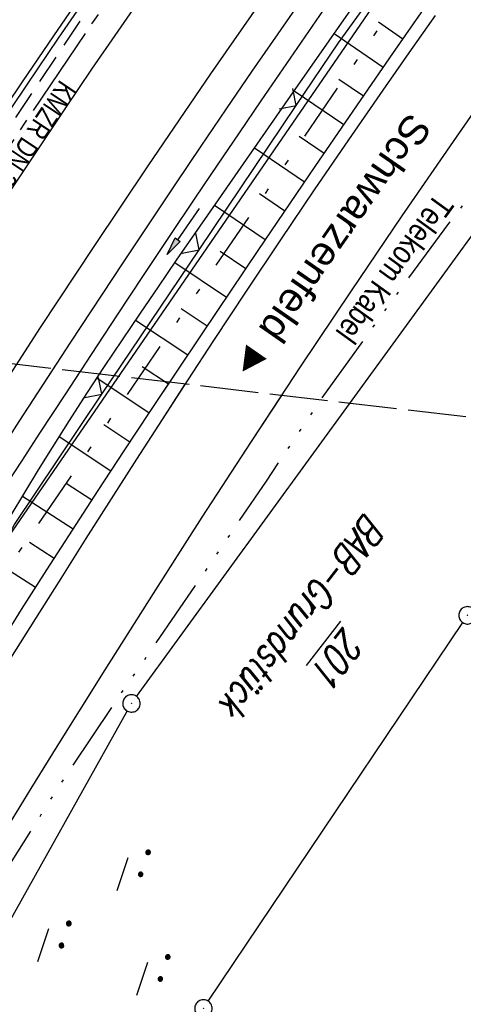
# Model space of a CAD drawing. Extents: x 510526 to 513920, y 467229 to 478797.
# Tile 178 of 256: x 511036 to 511074, y 472658 to 472743. Entities that reach past the tile are written whole.
import ezdxf
from ezdxf.enums import TextEntityAlignment as Align

# ---------------------------------------------------------------- set-up
doc = ezdxf.new("R2010")
doc.units = 0
doc.header["$LTSCALE"] = 10
doc.header["$MEASUREMENT"] = 0
for name, pattern in [('ACAD_ISO14W100', [25.5, 12, -3, 0.5, -3, 0.5, -3, 0.5, -3]), ('ACHSE', [5.5, 4, -0.5, 0.5, -0.5]), ('AUSGEZOGEN', [0]), ('LT00', [0]), ('LT09', [0.54, 0.2, -0.1, 0.02, -0.1, 0.02, -0.1]), ('LT14', [0.6, 0.5, -0.1]), ('STRICHLINIE2', [0.375, 0.25, -0.125])]:
    doc.linetypes.add(name, pattern=pattern)
doc.layers.get('0').update_dxf_attribs({"linetype": 'LT00'})
for name, color, linetype in [('-AX-020', 250, 'ACHSE'), ('-Haltung', 182, 'STRICHLINIE2'), ('-Haltungsbeschriftung', 182, 'LT00'), ('DFK_AB_FLNR', 7, 'Continuous'), ('DFK_AB_L', 21, 'LT00'), ('DFK_AB_P', 7, 'LT00'), ('DFK_NUTZUNG', 250, 'LT00'), ('GEMARKUNGSGRENZE', 3, 'LT09'), ('ORTSRICHTUNG', 7, 'Continuous'), ('PFEIL', 140, 'AUSGEZOGEN'), ('TELEKOM', 210, 'ACAD_ISO14W100'), ('TELEKOM_TEXT', 210, 'Continuous'), ('V93_AFBR_BAB', 250, 'LT00'), ('V93_BOESCH', 250, 'LT00'), ('V93_BOSCHUNG', 250, 'LT00'), ('V93_GRABEN', 250, 'LT00'), ('V93_LD_MARK', 250, 'LT00'), ('V93_RINNE', 182, 'LT00'), ('V93_ZAUN', 40, 'LT00'), ('V94_AFBR_BAB', 250, 'LT00'), ('V94_BOESCH', 250, 'LT00'), ('V94_BOSCHUNG', 250, 'LT00'), ('V94_GRABEN', 250, 'LT00'), ('V94_ZAUN', 40, 'LT00')]:
    doc.layers.add(name, color=color, linetype=linetype)
doc.layers.add('-BLATT_94-RAND', color=7, linetype='LT14', plot=False)
doc.styles.add('Beschrift', font='ARIAL.TTF')
doc.styles.add('Haltungsbeschriftung', font='ARIAL.TTF', dxfattribs={"width": 0.75})
doc.styles.get("Standard").update_dxf_attribs({"font": 'romans.shx'})
doc.styles.add('Versorgungsltg', font='ARIAL.TTF', dxfattribs={"width": 0.8, "height": 2})

# ---------------------------------------------------------------- blocks, each defined once
blk = doc.blocks.new('SYMB0003')
at = {"color": 0, "linetype": 'ByBlock'}
for p, q in [((-0.015712, 0), (0.010166, 0.012015)), ((0, -0.021257), (-0.015712, 0)), ((0.010166, 0.012015), (0, -0.021257))]:
    blk.add_line(p, q, dxfattribs=at)
for points in [[(-0.031395, 0.499013), (-0.093691, 0.491144), (-0.154509, 0.475528), (-0.21289, 0.452414), (-0.267913, 0.422164), (-0.318712, 0.385257), (-0.364484, 0.342274), (-0.404509, 0.293893), (-0.438154, 0.240877), (-0.464888, 0.184062), (-0.484292, 0.124345), (-0.496058, 0.062667), (-0.5, 0)], [(-0.5, 0), (-0.496058, -0.062667), (-0.484292, -0.124345), (-0.464888, -0.184062), (-0.438154, -0.240877), (-0.404509, -0.293893), (-0.364485, -0.342274), (-0.318712, -0.385257), (-0.267914, -0.422164), (-0.21289, -0.452414), (-0.154509, -0.475529), (-0.093691, -0.491144), (-0.031395, -0.499014), (0.031395, -0.499014)], [(0.5, 0), (0.496057, 0.062667), (0.484292, 0.124345), (0.464888, 0.184062), (0.438153, 0.240877), (0.404509, 0.293893), (0.364484, 0.342274), (0.318712, 0.385257), (0.267913, 0.422164), (0.21289, 0.452414), (0.154509, 0.475528), (0.093691, 0.491144), (0.031395, 0.499013), (-0.031395, 0.499013)], [(0.031395, -0.499014), (0.093691, -0.491144), (0.154509, -0.475529), (0.21289, -0.452414), (0.267914, -0.422164), (0.318712, -0.385257), (0.364485, -0.342274), (0.404509, -0.293893), (0.438154, -0.240877), (0.464889, -0.184062), (0.484292, -0.124345), (0.496058, -0.062667), (0.5, 0)]]:
    blk.add_lwpolyline(points, dxfattribs=at)
blk = doc.blocks.new('SYMB0024')
at = {"color": 0, "linetype": 'ByBlock'}
for p, q in [((-0.5, 0.5), (0, 0)), ((0, 0), (0.5, 0.5))]:
    blk.add_line(p, q, dxfattribs=at)
blk = doc.blocks.new('Pfreil3')
at = {"layer": 'PFEIL'}
blk.add_hatch(color=256, dxfattribs=at).paths.add_polyline_path([(-1.549, 0.273), (-1.549, -0.273), (0, 0)])
for p, q in [((-1.549, 0), (-4.831, 0)), ((-1.549, -0.273), (-1.549, 0.273)), ((-1.549, 0.273), (0, 0)), ((0, 0), (-1.549, -0.273))]:
    blk.add_line(p, q, dxfattribs=at)
blk = doc.blocks.new('SYMB7270')
at = {"color": 0, "linetype": 'ByBlock'}
for p, q in [((-0.215, 0.537919), (-0.215, 0.512081)), ((-0.21, 0.507895), (-0.21, 0.542105)), ((-0.205, 0.544164), (-0.205, 0.505836)), ((-0.2, 0.505204), (-0.2, 0.544796)), ((-0.195, 0.544164), (-0.195, 0.505836)), ((-0.19, 0.507895), (-0.19, 0.542105)), ((-0.185, 0.537919), (-0.185, 0.512081)), ((-0.18, 0.524874), (-0.18, 0.525146)), ((-0.015, 0.537919), (-0.015, 0.512081)), ((-0.01, 0.507895), (-0.01, 0.542105)), ((-0.005, 0.544164), (-0.005, 0.505836)), ((0, 0.505204), (0, 0.544796)), ((0.005, 0.544164), (0.005, 0.505836)), ((0.01, 0.507895), (0.01, 0.542105)), ((0.015, 0.537919), (0.015, 0.512081)), ((0.02, 0.524874), (0.02, 0.525146)), ((-0.1, 0.375), (0.2, 0.375)), ((-1.015, 0.087919), (-1.015, 0.062081)), ((-1.01, 0.057894), (-1.01, 0.092105)), ((-1.005, 0.094164), (-1.005, 0.055836)), ((-1, 0.055203), (-1, 0.094796)), ((-0.995, 0.094164), (-0.995, 0.055836)), ((-0.99, 0.057894), (-0.99, 0.092105)), ((-0.985, 0.087919), (-0.985, 0.062081)), ((-0.815, 0.087919), (-0.815, 0.062081)), ((-0.81, 0.057894), (-0.81, 0.092105)), ((-0.805, 0.094164), (-0.805, 0.055836)), ((-0.8, 0.055203), (-0.8, 0.094796)), ((-0.795, 0.094164), (-0.795, 0.055836)), ((-0.79, 0.057894), (-0.79, 0.092105)), ((-0.785, 0.087919), (-0.785, 0.062081)), ((0.585, 0.087919), (0.585, 0.062081)), ((0.59, 0.057895), (0.59, 0.092105)), ((0.595, 0.094164), (0.595, 0.055836)), ((0.6, 0.055204), (0.6, 0.094796)), ((0.605, 0.094164), (0.605, 0.055836)), ((0.61, 0.057895), (0.61, 0.092105)), ((0.615, 0.087919), (0.615, 0.062081)), ((0.785, 0.087919), (0.785, 0.062081)), ((0.79, 0.057895), (0.79, 0.092105)), ((0.795, 0.094164), (0.795, 0.055836)), ((0.8, 0.055204), (0.8, 0.094796)), ((0.805, 0.094164), (0.805, 0.055836)), ((0.81, 0.057895), (0.81, 0.092105)), ((0.815, 0.087919), (0.815, 0.062081)), ((-0.98, 0.074874), (-0.98, 0.075145)), ((-0.78, 0.074874), (-0.78, 0.075145)), ((0.62, 0.074874), (0.62, 0.075146)), ((0.82, 0.074874), (0.82, 0.075146)), ((-0.9, -0.075), (-0.6, -0.075)), ((0.7, -0.075), (1, -0.075)), ((-0.215, -0.362081), (-0.215, -0.387919)), ((-0.21, -0.392105), (-0.21, -0.357895)), ((-0.205, -0.355836), (-0.205, -0.394164)), ((-0.2, -0.394796), (-0.2, -0.355204)), ((-0.195, -0.355836), (-0.195, -0.394164)), ((-0.19, -0.392105), (-0.19, -0.357895)), ((-0.185, -0.362081), (-0.185, -0.387919)), ((-0.18, -0.375126), (-0.18, -0.374855)), ((-0.015, -0.362081), (-0.015, -0.387919)), ((-0.01, -0.392105), (-0.01, -0.357895)), ((-0.005, -0.355836), (-0.005, -0.394164)), ((0, -0.394796), (0, -0.355204)), ((0.005, -0.355836), (0.005, -0.394164)), ((0.01, -0.392105), (0.01, -0.357895)), ((0.015, -0.362081), (0.015, -0.387919)), ((0.02, -0.375126), (0.02, -0.374855)), ((-0.1, -0.525), (0.2, -0.525))]:
    blk.add_line(p, q, dxfattribs=at)
for points in [[(-0.18, 0.525), (-0.181981, 0.533678), (-0.18753, 0.540637), (-0.19555, 0.544499), (-0.20445, 0.544499), (-0.21247, 0.540637), (-0.218019, 0.533678), (-0.22, 0.525), (-0.218019, 0.516322), (-0.21247, 0.509363), (-0.20445, 0.505501), (-0.19555, 0.505501), (-0.18753, 0.509363), (-0.181981, 0.516322), (-0.18, 0.525)], [(-0.01247, 0.540637), (-0.018019, 0.533678), (-0.02, 0.525), (-0.018019, 0.516322), (-0.01247, 0.509363), (-0.00445, 0.505501)], [(0.00445, 0.544499), (-0.00445, 0.544499), (-0.01247, 0.540637)], [(-0.00445, 0.505501), (0.00445, 0.505501), (0.01247, 0.509363), (0.018019, 0.516322), (0.02, 0.525)], [(0.02, 0.525), (0.018019, 0.533678), (0.01247, 0.540637), (0.00445, 0.544499)], [(-0.98, 0.075), (-0.981981, 0.083678), (-0.98753, 0.090637), (-0.99555, 0.094498), (-1.00445, 0.094498), (-1.01247, 0.090637), (-1.018019, 0.083678), (-1.02, 0.075), (-1.018019, 0.066322), (-1.01247, 0.059363), (-1.00445, 0.055501), (-0.99555, 0.055501), (-0.98753, 0.059363), (-0.981981, 0.066322), (-0.98, 0.075)], [(-0.78, 0.075), (-0.781981, 0.083678), (-0.78753, 0.090637), (-0.79555, 0.094498), (-0.80445, 0.094498), (-0.81247, 0.090637), (-0.818019, 0.083678), (-0.82, 0.075), (-0.818019, 0.066322), (-0.81247, 0.059363), (-0.80445, 0.055501), (-0.79555, 0.055501), (-0.78753, 0.059363), (-0.781981, 0.066322), (-0.78, 0.075)], [(0.62, 0.075), (0.618019, 0.083678), (0.61247, 0.090637), (0.60445, 0.094499), (0.59555, 0.094499), (0.58753, 0.090637), (0.581981, 0.083678), (0.58, 0.075), (0.581981, 0.066322), (0.58753, 0.059363), (0.59555, 0.055501), (0.60445, 0.055501), (0.61247, 0.059363), (0.618019, 0.066322), (0.62, 0.075)], [(0.82, 0.075), (0.818019, 0.083678), (0.81247, 0.090637), (0.80445, 0.094499), (0.79555, 0.094499), (0.78753, 0.090637), (0.781981, 0.083678), (0.78, 0.075), (0.781981, 0.066322), (0.78753, 0.059363), (0.79555, 0.055501), (0.80445, 0.055501), (0.81247, 0.059363), (0.818019, 0.066322), (0.82, 0.075)], [(-0.18, -0.375), (-0.181981, -0.366322), (-0.18753, -0.359363), (-0.19555, -0.355501), (-0.20445, -0.355501), (-0.21247, -0.359363), (-0.218019, -0.366322), (-0.22, -0.375), (-0.218019, -0.383678), (-0.21247, -0.390637), (-0.20445, -0.394499), (-0.19555, -0.394499), (-0.18753, -0.390637), (-0.181981, -0.383678), (-0.18, -0.375)], [(-0.01247, -0.359363), (-0.018019, -0.366322), (-0.02, -0.375), (-0.018019, -0.383678), (-0.01247, -0.390637), (-0.00445, -0.394499)], [(0.00445, -0.355501), (-0.00445, -0.355501), (-0.01247, -0.359363)], [(-0.00445, -0.394499), (0.00445, -0.394499), (0.01247, -0.390637), (0.018019, -0.383678), (0.02, -0.375)], [(0.02, -0.375), (0.018019, -0.366322), (0.01247, -0.359363), (0.00445, -0.355501)]]:
    blk.add_lwpolyline(points, dxfattribs=at)

msp = doc.modelspace()

# ---------------------------------------------------------------- linework, layer by layer
at = {"layer": '-AX-020', "ltscale": 0.2, "flags": 128}
msp.add_lwpolyline([(513881.716, 478796.972), (513877.87, 478787.354), (513870.367, 478768.801), (513862.788, 478750.278), (513855.137, 478731.786), (513847.411, 478713.324), (513839.611, 478694.893), (513831.738, 478676.494), (513823.791, 478658.127), (513815.771, 478639.791), (513807.678, 478621.487), (513799.512, 478603.216), (513791.272, 478584.978), (513782.96, 478566.773), (513774.576, 478548.601), (513766.118, 478530.463), (513757.588, 478512.359), (513748.986, 478494.289), (513740.312, 478476.254), (513731.565, 478458.253), (513722.747, 478440.287), (513713.857, 478422.357), (513704.896, 478404.463), (513695.863, 478386.605), (513686.758, 478368.782), (513677.583, 478350.997), (513668.336, 478333.248), (513659.019, 478315.536), (513649.63, 478297.862), (513640.172, 478280.225), (513630.643, 478262.626), (513621.043, 478245.066), (513611.374, 478227.544), (513601.634, 478210.061), (513591.825, 478192.617), (513586.745, 478183.647), (513576.83, 478166.262), (513566.848, 478148.917), (513556.8, 478131.609), (513546.688, 478114.338), (513536.514, 478097.104), (513526.28, 478079.906), (513515.988, 478062.743), (513505.638, 478045.613), (513495.234, 478028.517), (513484.778, 478011.453), (513474.27, 477994.421), (513463.712, 477977.419), (513453.108, 477960.447), (513442.457, 477943.503), (513431.762, 477926.587), (513421.026, 477909.698), (513410.248, 477892.835), (513399.432, 477875.997), (513388.579, 477859.182), (513377.691, 477842.39), (513366.769, 477825.62), (513355.815, 477808.871), (513344.831, 477792.142), (513333.819, 477775.431), (513322.78, 477758.738), (513311.715, 477742.062), (513300.628, 477725.401), (513289.519, 477708.754), (513278.389, 477692.121), (513267.242, 477675.5), (513256.078, 477658.891), (513244.899, 477642.291), (513233.706, 477625.7), (513222.502, 477609.117), (513211.288, 477592.542), (513200.066, 477575.971), (513188.837, 477559.405), (513177.603, 477542.843), (513166.366, 477526.282), (513154.797, 477509.239), (513142.496, 477491.114), (513130.197, 477472.988), (513117.902, 477454.859), (513105.613, 477436.726), (513093.333, 477418.587), (513081.064, 477400.44), (513068.808, 477382.285), (513056.567, 477364.119), (513044.344, 477345.942), (513032.141, 477327.752), (513019.958, 477309.547), (513007.8, 477291.325), (512995.668, 477273.087), (512983.565, 477254.83), (512971.492, 477236.552), (512959.452, 477218.253), (512947.447, 477199.931), (512935.479, 477181.584), (512923.551, 477163.212), (512911.665, 477144.812), (512899.822, 477126.385), (512888.026, 477107.927), (512876.279, 477089.439), (512864.582, 477070.918), (512852.939, 477052.364), (512841.352, 477033.775), (512829.822, 477015.15), (512818.352, 476996.488), (512806.945, 476977.787), (512795.603, 476959.048), (512789.644, 476949.141), (512778.405, 476930.339), (512767.236, 476911.496), (512756.135, 476892.613), (512745.103, 476873.688), (512734.14, 476854.724), (512723.246, 476835.72), (512712.422, 476816.676), (512701.668, 476797.593), (512690.983, 476778.471), (512680.369, 476759.309), (512669.824, 476740.11), (512659.35, 476720.871), (512648.946, 476701.595), (512638.612, 476682.281), (512628.349, 476662.929), (512618.157, 476643.54), (512608.036, 476624.113), (512597.985, 476604.65), (512588.006, 476585.15), (512578.098, 476565.614), (512568.261, 476546.042), (512558.497, 476526.434), (512548.803, 476506.791), (512539.182, 476487.112), (512529.632, 476467.399), (512520.155, 476447.65), (512510.749, 476427.867), (512501.416, 476408.05), (512492.156, 476388.199), (512482.968, 476368.314), (512473.852, 476348.396), (512464.81, 476328.445), (512455.84, 476308.46), (512446.944, 476288.443), (512438.12, 476268.394), (512429.37, 476248.313), (512420.694, 476228.2), (512412.09, 476208.055), (512403.561, 476187.879), (512395.105, 476167.672), (512386.723, 476147.434), (512378.415, 476127.166), (512370.181, 476106.867), (512362.021, 476086.539), (512353.936, 476066.181), (512345.925, 476045.794), (512337.988, 476025.377), (512330.127, 476004.932), (512322.339, 475984.458), (512314.627, 475963.955), (512306.989, 475943.425), (512299.427, 475922.867), (512291.94, 475902.281), (512284.528, 475881.669), (512277.191, 475861.029), (512269.93, 475840.362), (512262.744, 475819.67), (512255.634, 475798.951), (512248.599, 475778.206), (512241.641, 475757.436), (512234.758, 475736.641), (512227.951, 475715.82), (512221.221, 475694.975), (512214.566, 475674.105), (512207.988, 475653.211), (512201.487, 475632.294), (512200.128, 475627.887), (512194.281, 475608.791), (512188.5, 475589.674), (512182.785, 475570.538), (512177.137, 475551.381), (512171.56, 475532.204), (512166.053, 475513.007), (512160.618, 475493.788), (512155.257, 475474.55), (512149.971, 475455.29), (512148.09, 475448.361), (512142.908, 475429.074), (512137.804, 475409.765), (512132.778, 475390.436), (512127.829, 475371.088), (512122.957, 475351.719), (512118.163, 475332.332), (512113.447, 475312.925), (512108.808, 475293.499), (512104.247, 475274.055), (512099.765, 475254.593), (512095.36, 475235.113), (512091.033, 475215.616), (512086.785, 475196.101), (512082.614, 475176.57), (512078.522, 475157.022), (512074.508, 475137.458), (512070.573, 475117.878), (512066.716, 475098.282), (512063.238, 475080.246), (512059.532, 475060.621), (512055.901, 475040.983), (512052.344, 475021.33), (512048.857, 475001.665), (512045.438, 474981.988), (512042.084, 474962.3), (512038.794, 474942.602), (512035.562, 474922.893), (512032.388, 474903.175), (512029.269, 474883.449), (512026.201, 474863.714), (512023.183, 474843.972), (512020.21, 474824.222), (512017.282, 474804.467), (512014.394, 474784.705), (512011.544, 474764.937), (512008.73, 474745.165), (512005.949, 474725.388), (512003.198, 474705.607), (512000.474, 474685.821), (511997.775, 474666.033), (511995.098, 474646.242), (511992.439, 474626.448), (511989.798, 474606.651), (511987.169, 474586.854), (511984.552, 474567.054), (511981.943, 474547.253), (511979.34, 474527.452), (511976.744, 474507.689), (511975.127, 474495.377), (511973.477, 474482.815), (511971.825, 474470.254), (511970.169, 474457.693), (511968.506, 474445.133), (511966.835, 474432.574), (511965.154, 474420.016), (511963.46, 474407.46), (511961.752, 474394.906), (511960.027, 474382.355), (511958.283, 474369.806), (511956.518, 474357.259), (511954.73, 474344.717), (511952.918, 474332.177), (511951.078, 474319.642), (511949.209, 474307.111), (511947.309, 474294.584), (511945.376, 474282.063), (511943.407, 474269.547), (511941.4, 474257.038), (511939.355, 474244.534), (511937.267, 474232.038), (511935.137, 474219.549), (511932.96, 474207.067), (511930.736, 474194.594), (511928.462, 474182.131), (511926.136, 474169.676), (511923.757, 474157.232), (511921.321, 474144.799), (511918.829, 474132.377), (511916.276, 474119.967), (511913.661, 474107.57), (511910.982, 474095.187), (511908.238, 474082.818), (511905.425, 474070.464), (511902.544, 474058.127), (511899.59, 474045.806), (511896.562, 474033.504), (511893.47, 474021.261), (511890.29, 474008.997), (511887.033, 473996.753), (511883.699, 473984.53), (511880.287, 473972.328), (511876.798, 473960.148), (511873.233, 473947.991), (511869.591, 473935.856), (511865.873, 473923.745), (511862.077, 473911.656), (511858.206, 473899.593), (511854.259, 473887.554), (511850.236, 473875.54), (511846.136, 473863.552), (511841.962, 473851.59), (511837.711, 473839.654), (511833.386, 473827.746), (511828.985, 473815.865), (511824.51, 473804.012), (511819.96, 473792.188), (511815.335, 473780.392), (511810.636, 473768.626), (511805.863, 473756.89), (511801.015, 473745.185), (511796.094, 473733.51), (511791.099, 473721.866), (511786.031, 473710.255), (511780.889, 473698.675), (511775.675, 473687.128), (511770.388, 473675.615), (511765.028, 473664.135), (511759.596, 473652.689), (511754.091, 473641.278), (511748.515, 473629.901), (511742.867, 473618.56), (511737.147, 473607.255), (511731.356, 473595.986), (511725.494, 473584.754), (511719.562, 473573.559), (511713.558, 473562.402), (511707.485, 473551.283), (511701.341, 473540.203), (511695.128, 473529.162), (511688.845, 473518.159), (511682.492, 473507.198), (511676.07, 473496.276), (511669.58, 473485.395), (511663.021, 473474.555), (511656.394, 473463.757), (511649.699, 473453.001), (511642.935, 473442.288), (511636.105, 473431.617), (511629.207, 473420.99), (511622.242, 473410.406), (511615.211, 473399.867), (511608.113, 473389.372), (511600.949, 473378.922), (511593.719, 473368.518), (511586.423, 473358.16), (511579.062, 473347.848), (511571.637, 473337.582), (511564.147, 473327.364), (511556.592, 473317.193), (511548.973, 473307.07), (511541.291, 473296.996), (511533.545, 473286.969), (511525.735, 473276.993), (511517.863, 473267.066), (511509.929, 473257.188), (511501.932, 473247.361), (511493.873, 473237.584), (511485.753, 473227.859), (511477.572, 473218.186), (511475.548, 473215.811), (511467.291, 473206.202), (511458.976, 473196.642), (511450.605, 473187.132), (511442.182, 473177.667), (511433.709, 473168.249), (511425.188, 473158.872), (511416.622, 473149.537), (511408.014, 473140.241), (511399.365, 473130.982), (511390.679, 473121.758), (511381.958, 473112.568), (511373.205, 473103.409), (511364.421, 473094.278), (511355.61, 473085.175), (511346.772, 473076.096), (511337.912, 473067.039), (511329.031, 473058.003), (511320.132, 473048.986), (511311.216, 473039.984), (511302.286, 473030.997), (511293.345, 473022.02), (511284.394, 473013.053), (511275.436, 473004.094), (511266.473, 472995.139), (511255.909, 472984.591), (511236.789, 472965.502), (511230.177, 472958.9), (511223.567, 472952.294), (511216.964, 472945.683), (511210.368, 472939.063), (511203.785, 472932.433), (511197.215, 472925.788), (511190.663, 472919.125), (511184.131, 472912.443), (511177.622, 472905.739), (511171.139, 472899.01), (511164.685, 472892.252), (511158.263, 472885.464), (511151.877, 472878.643), (511145.529, 472871.786), (511139.222, 472864.891), (511132.96, 472857.955), (511126.746, 472850.976), (511120.583, 472843.952), (511114.476, 472836.881), (511109.32, 472830.82), (511103.322, 472823.655), (511097.386, 472816.438), (511091.511, 472809.171), (511085.699, 472801.854), (511079.95, 472794.488), (511074.265, 472787.072), (511068.642, 472779.609), (511063.084, 472772.097), (511057.591, 472764.538), (511052.162, 472756.933), (511046.799, 472749.281), (511041.501, 472741.584), (511036.27, 472733.841), (511031.105, 472726.054), (511026.007, 472718.223), (511020.976, 472710.349), (511016.012, 472702.431), (511011.117, 472694.472), (511006.29, 472686.471), (511001.532, 472678.429), (510996.842, 472670.347), (510992.223, 472662.225), (510987.672, 472654.063), (510983.192, 472645.863), (510978.782, 472637.625), (510974.443, 472629.349), (510970.175, 472621.036), (510965.978, 472612.687), (510961.853, 472604.303), (510957.799, 472595.883), (510953.818, 472587.43), (510949.91, 472578.942), (510946.074, 472570.422), (510942.311, 472561.868), (510938.622, 472553.283), (510935.007, 472544.666), (510931.465, 472536.02), (510927.997, 472527.343), (510924.604, 472518.636), (510921.286, 472509.901), (510918.042, 472501.138), (510914.874, 472492.347), (510911.781, 472483.529), (510908.763, 472474.686), (510905.821, 472465.817), (510902.956, 472456.923), (510900.166, 472448.004), (510897.454, 472439.062), (510894.817, 472430.098), (510892.258, 472421.111), (510889.776, 472412.102), (510887.37, 472403.073), (510885.043, 472394.023), (510882.792, 472384.954), (510880.62, 472375.866), (510878.525, 472366.759), (510876.509, 472357.635), (510874.57, 472348.494), (510872.71, 472339.337), (510870.929, 472330.164), (510869.226, 472320.976), (510867.602, 472311.774), (510866.056, 472302.558), (510864.59, 472293.33), (510863.202, 472284.089), (510861.894, 472274.837), (510860.665, 472265.574), (510859.516, 472256.301), (510858.445, 472247.018), (510857.455, 472237.726), (510856.544, 472228.427), (510855.712, 472219.119), (510854.96, 472209.806), (510854.288, 472200.485), (510853.696, 472191.159), (510853.184, 472181.829), (510852.752, 472172.495), (510852.399, 472163.157), (510852.127, 472153.817), (510851.934, 472144.475), (510851.822, 472135.131), (510851.789, 472125.787), (510851.836, 472116.443), (510851.964, 472107.1), (510852.009, 472104.711), (510852.237, 472095.37), (510852.543, 472086.03), (510852.927, 472076.694), (510853.387, 472067.361), (510853.922, 472058.032), (510854.53, 472048.707), (510855.21, 472039.388), (510855.961, 472030.074), (510856.782, 472020.766), (510857.671, 472011.464), (510858.627, 472002.169), (510859.649, 471992.88), (510860.734, 471983.599), (510861.883, 471974.326), (510863.094, 471965.06), (510864.364, 471955.802), (510865.694, 471946.554), (510867.082, 471937.313), (510868.525, 471928.081), (510870.024, 471918.857), (510871.577, 471909.643), (510873.182, 471900.438), (510874.839, 471891.241), (510876.545, 471882.054), (510878.3, 471872.876), (510880.102, 471863.708), (510881.95, 471854.548), (510883.842, 471845.397), (510885.778, 471836.255), (510887.756, 471827.123), (510889.775, 471817.999), (510891.834, 471808.885), (510893.93, 471799.779), (510896.064, 471790.681), (510898.233, 471781.592), (510900.437, 471772.511), (510902.673, 471763.439), (510904.942, 471754.374), (510907.241, 471745.317), (510909.57, 471736.267), (510911.926, 471727.225), (510914.31, 471718.19), (510916.719, 471709.161), (510919.152, 471700.139), (510921.608, 471691.124), (510924.087, 471682.114), (510926.585, 471673.11), (510929.104, 471664.112), (510931.64, 471655.118), (510934.193, 471646.129), (510936.762, 471637.145), (510939.345, 471628.165), (510941.941, 471619.188), (510944.55, 471610.216), (510947.169, 471601.246), (510949.797, 471592.279), (510952.434, 471583.314), (510955.078, 471574.352), (510957.727, 471565.391), (510960.382, 471556.431), (510963.039, 471547.473), (510967.703, 471531.767), (510970.248, 471523.199), (510975.26, 471506.323), (510980.27, 471489.445), (510985.273, 471472.566), (510990.267, 471455.684), (510995.248, 471438.798), (511000.214, 471421.908), (511005.162, 471405.012), (511010.087, 471388.11), (511014.988, 471371.201), (511019.861, 471354.283), (511024.703, 471337.357), (511029.511, 471320.421), (511034.281, 471303.475), (511039.011, 471286.517), (511043.698, 471269.547), (511048.338, 471252.564), (511052.928, 471235.568), (511057.465, 471218.557), (511061.945, 471201.532), (511066.367, 471184.491), (511070.726, 471167.434), (511075.019, 471150.36), (511079.243, 471133.269), (511083.395, 471116.16), (511086.572, 471102.843), (511090.589, 471085.702), (511094.527, 471068.543), (511098.388, 471051.366), (511102.17, 471034.172), (511105.875, 471016.961), (511109.501, 470999.734), (511113.048, 470982.489), (511116.518, 470965.23), (511119.908, 470947.954), (511123.221, 470930.663), (511126.454, 470913.357), (511129.609, 470896.037), (511132.686, 470878.703), (511135.683, 470861.354), (511138.602, 470843.993), (511141.441, 470826.619), (511144.202, 470809.231), (511146.884, 470791.831), (511149.487, 470774.42), (511152.01, 470756.996), (511154.454, 470739.562), (511156.819, 470722.116), (511159.105, 470704.66), (511161.311, 470687.193), (511163.438, 470669.717), (511165.485, 470652.232), (511165.638, 470650.897), (511167.873, 470631.022), (511170.027, 470611.138), (511172.103, 470591.246), (511174.098, 470571.346), (511176.014, 470551.438), (511177.851, 470531.523), (511179.526, 470512.546), (511180.884, 470496.345), (511182.163, 470480.137), (511183.363, 470463.922), (511184.482, 470447.702), (511185.522, 470431.478), (511186.482, 470415.247), (511187.362, 470399.013), (511188.162, 470382.774), (511188.882, 470366.532), (511189.522, 470350.286), (511190.082, 470334.037), (511190.563, 470317.786), (511190.963, 470301.532), (511191.284, 470285.277), (511191.524, 470269.02), (511191.684, 470252.763), (511191.765, 470236.505), (511191.765, 470220.247), (511191.686, 470203.988), (511191.526, 470187.731), (511191.287, 470171.474), (511191.243, 470169.007), (511190.912, 470152.752), (511190.504, 470136.499), (511190.023, 470120.247), (511189.472, 470103.998), (511188.854, 470087.752), (511188.173, 470071.508), (511187.432, 470055.266), (511186.634, 470039.027), (511185.783, 470022.791), (511184.882, 470006.558), (511183.935, 469990.327), (511182.944, 469974.099), (511181.913, 469957.873), (511180.846, 469941.65), (511179.745, 469925.429), (511178.614, 469909.21), (511177.457, 469892.993), (511176.276, 469876.777), (511175.075, 469860.563), (511173.858, 469844.35), (511172.627, 469828.139), (511171.386, 469811.927), (511170.138, 469795.717), (511168.847, 469778.991), (511030.959, 467993.348), (511029.419, 467973.407), (511027.883, 467953.466), (511026.353, 467933.525), (511024.832, 467913.582), (511023.323, 467893.64), (511021.828, 467873.695), (511020.353, 467853.75), (511018.898, 467833.804), (511017.467, 467813.855), (511016.063, 467793.903), (511014.69, 467773.951), (511013.35, 467753.995), (511012.046, 467734.038), (511010.782, 467714.078), (511009.56, 467694.116), (511008.383, 467674.151), (511007.254, 467654.183), (511006.177, 467634.211), (511005.154, 467614.237), (511004.188, 467594.261), (511003.284, 467574.281), (511002.442, 467554.299), (511001.667, 467534.314), (511000.962, 467514.327), (511000.329, 467494.336), (510999.772, 467474.345), (510999.556, 467465.709), (510999.112, 467445.714), (510998.747, 467425.717), (510998.463, 467405.719), (510998.259, 467385.719), (510998.135, 467365.72), (510998.091, 467345.72), (510998.127, 467325.72), (510998.243, 467305.721), (510998.439, 467285.721), (510998.715, 467265.723), (510999.071, 467245.726), (510999.432, 467229.156)], dxfattribs=at)
at = {"layer": '-BLATT_94-RAND'}
msp.add_lwpolyline([(510744.523, 472747.013), (510637.258, 471828.253), (511074.29, 471777.23), (511181.555, 472695.99), (510744.523, 472747.013)], dxfattribs=at)
at = {"layer": '-Haltung'}
msp.add_line((511043.126, 472745.744), (511027.063, 472721.733), dxfattribs=at)
at = {"layer": 'DFK_AB_L'}
for p, q in [((511082.026, 472766.872), (511031.075, 472692.678)), ((511045.921, 472684.427), (511097.929, 472755.964)), ((511052.098, 472658.152), (511074.022, 472690.787)), ((511010.086, 472620.525), (511045.114, 472683.165))]:
    msp.add_line(p, q, dxfattribs=at)
at = {"layer": 'GEMARKUNGSGRENZE', "ltscale": 2.5, "flags": 128}
msp.add_lwpolyline([(511338.816, 472915.913), (511340.719, 472885.882), (511337.388, 472885.57), (511309.655, 472881.528), (511259.852, 472877.768), (511252.986, 472872.448), (511243.285, 472879.226), (511234.252, 472878.215), (511233.258, 472867.438), (511216.033, 472862.714), (511207.797, 472857.961), (511191.39, 472853.613), (511190.752, 472855.636), (511140.812, 472836.029), (511125.011, 472817.797), (511083.654, 472766.593), (511031.927, 472691.269), (510996.407, 472627.328), (510946.881, 472521.115), (510931.137, 472471.162), (510904.274, 472356.963), (510903.968, 472355.512), (510901.213, 472342.303), (510941.585, 472335.037), (510971.004, 472327.668), (510993.448, 472322.391), (511002.822, 472295.217), (510981.46, 472288.086), (510979.077, 472252.27), (510975.289, 472194.983), (510973.333, 472186.399), (510968.719, 472165.904), (510952.995, 472136.274), (510921.262, 472097.626), (510905.045, 472075.837), (510893.26, 472050.556), (510892.004, 472047.859), (510887.625, 472022.351), (510889.456, 471975.295), (510899.305, 471911.874), (510912.906, 471849.007), (510930.533, 471767.721), (510947.502, 471695.56), (510972.146, 471610.023), (510987.56, 471561.132), (510988.88, 471556.962), (510998.361, 471526.879), (511023.643, 471445.762), (511025.921, 471438.309), (511028.867, 471429.142), (511055.244, 471334.955), (511075.564, 471262.687), (511076.644, 471258.867), (511081.081, 471243.062), (511102.936, 471153.981), (511126.453, 471060.173), (511143.975, 470974.853), (511146.57, 470959.094), (511159.172, 470882.632), (511171.606, 470798.752), (511182.45, 470711.367), (511193.007, 470699.758), (511193.732, 470690.194), (511187.835, 470675.545), (511194.982, 470614.953), (511207.145, 470475.088), (511207.634, 470473.853), (511218.628, 470446.187), (511282.702, 470462.387), (511261.684, 470406.378), (511258.844, 470397.918), (511238.143, 470342.746), (511229.339, 470301.994), (511223.45, 470293.888), (511221.465, 470291.064), (511213.87, 470286.717), (511168.704, 470265.706), (511166.268, 470263.992)], dxfattribs=at)
at = {"layer": 'TELEKOM', "ltscale": 0.05, "flags": 128}
msp.add_lwpolyline([(510962.471, 472350.134), (510965.72, 472353.733), (510968.654, 472357.09), (510966.885, 472358.761), (510964.955, 472360.785), (510963.379, 472362.617), (510961.16, 472365.445), (510958.356, 472369.708), (510956.812, 472372.664), (510955.397, 472376.295), (510954.459, 472378.601), (510953.269, 472382.489), (510952.401, 472386.28), (510951.564, 472391.282), (510951.371, 472393.017), (510951.211, 472394.817), (510951.114, 472397.934), (510950.757, 472402.937), (510950.339, 472407.885), (510949.95, 472413.336), (510950.593, 472414.011), (510952.266, 472415.521), (510953.52, 472416.871), (510953.303, 472423.324), (510953.184, 472428.171), (510953.104, 472431.493), (510952.985, 472436.044), (510952.866, 472440.337), (510952.59, 472443.977), (510952.192, 472450.049), (510952.153, 472464.549), (510952.43, 472470.431), (510952.59, 472472.37), (510952.866, 472474.902), (510953.024, 472476.406), (510953.86, 472481.927), (510954.415, 472485.527), (510955.009, 472488.812), (510955.681, 472492.274), (510957.107, 472499.079), (510957.744, 472502.148), (510958.656, 472505.511), (510959.926, 472510.355), (510961.114, 472514.232), (510962.54, 472519.218), (510964.126, 472525.051), (510968.686, 472538.331), (510971.778, 472546.748), (510974.273, 472553.08), (510975.979, 472557.892), (510979.466, 472566.123), (510985.491, 472580.315), (510988.109, 472585.541), (510992.337, 472593.391), (511000.335, 472608.217), (511008.928, 472623.492), (511012.759, 472630.153), (511016.984, 472637.211), (511020.438, 472643.202), (511022.022, 472646.235), (511024.135, 472651.249), (511028.097, 472659.23), (511033.921, 472668.242), (511039.203, 472676.619), (511044.42, 472684.403), (511051.03, 472694.015), (511057.105, 472702.986), (511061.739, 472709.887), (511067.22, 472717.539), (511072.832, 472725.19), (511085.343, 472741.254), (511094.092, 472752.55), (511098.905, 472758.532), (511103.081, 472764.004), (511107.615, 472769.18), (511110.409, 472772.201), (511113.88, 472775.805), (511119.802, 472781.768), (511125.358, 472787.688), (511130.245, 472792.716), (511134.537, 472796.266), (511139.793, 472800.629), (511143.293, 472803.179), (511146.475, 472805.768), (511153.213, 472810.056), (511159.357, 472814.124), (511167.372, 472818.882), (511171.887, 472821.396), (511179.29, 472825.39), (511183.304, 472827.348), (511189.595, 472830.157), (511195.22, 472832.375), (511199.366, 472833.855), (511204.622, 472835.852), (511210.47, 472837.7), (511222.276, 472841.171), (511251.5, 472848.853), (511287.824, 472856.064), (511307.783, 472859.884), (511326.595, 472862.484), (511361.458, 472866.273), (511382.408, 472867.936)], dxfattribs=at)
at = {"layer": 'V93_AFBR_BAB'}
for points in [[(510994.44, 472662.025), (510995.191, 472663.345), (510997.131, 472666.725), (510999.084, 472670.098), (511001.047, 472673.465), (511003.585, 472677.783), (511006.139, 472682.09), (511008.713, 472686.387), (511011.305, 472690.671), (511013.919, 472694.943), (511016.385, 472698.928), (511018.868, 472702.902), (511021.369, 472706.865), (511023.885, 472710.819), (511026.415, 472714.764), (511029.066, 472718.866), (511031.732, 472722.958), (511034.416, 472727.039), (511037.117, 472731.108), (511039.838, 472735.164), (511042.082, 472738.475), (511044.339, 472741.777), (511046.608, 472745.071)], [(511003.911, 472655.409), (511006.221, 472659.461), (511008.548, 472663.503), (511010.889, 472667.536), (511012.953, 472671.065), (511015.028, 472674.587), (511017.115, 472678.102), (511019.216, 472681.608), (511021.333, 472685.106), (511023.465, 472688.593), (511025.488, 472691.866), (511027.525, 472695.13), (511029.575, 472698.386), (511031.637, 472701.634), (511033.711, 472704.875), (511035.795, 472708.109), (511040.255, 472714.964), (511044.755, 472721.792), (511049.295, 472728.593), (511051.482, 472731.838), (511053.679, 472735.076), (511055.888, 472738.307), (511058.109, 472741.529), (511060.343, 472744.742)], [(511035.098, 472687.71), (511037.255, 472691.152), (511039.418, 472694.591), (511041.586, 472698.026), (511043.762, 472701.455), (511045.948, 472704.879), (511048.145, 472708.295), (511050.354, 472711.704), (511052.577, 472715.103), (511055.45, 472719.447), (511058.347, 472723.776), (511061.267, 472728.089), (511064.208, 472732.387), (511067.169, 472736.672), (511069.416, 472739.895), (511071.674, 472743.109)], [(511017.786, 472644.066), (511019.005, 472646.25), (511021.381, 472650.452), (511023.782, 472654.64), (511025.915, 472658.309), (511028.068, 472661.967), (511030.239, 472665.613), (511032.427, 472669.25), (511034.63, 472672.878), (511036.848, 472676.497), (511039.079, 472680.108), (511043.206, 472686.72), (511047.373, 472693.306), (511051.581, 472699.867), (511055.829, 472706.402), (511060.118, 472712.909), (511064.448, 472719.389), (511068.82, 472725.84), (511073.233, 472732.262), (511075.437, 472735.435)]]:
    msp.add_lwpolyline(points, dxfattribs=at)
at = {"layer": 'V93_BOESCH'}
msp.add_lwpolyline([(511033.847, 472688.457), (511036.014, 472691.905), (511038.2, 472695.342), (511040.404, 472698.767), (511042.624, 472702.182), (511044.858, 472705.589), (511047.103, 472708.987), (511049.359, 472712.379), (511051.623, 472715.765), (511056.457, 472722.946), (511061.32, 472730.107), (511066.212, 472737.249), (511067.989, 472739.827), (511069.771, 472742.402), (511071.561, 472744.971)], dxfattribs=at)
at = {"layer": 'V93_BOSCHUNG'}
for p, q in [((511068.855, 472741.079), (511066.756, 472742.543)), ((511067.156, 472738.619), (511062.937, 472741.536)), ((511065.461, 472736.156), (511063.339, 472737.611)), ((511063.77, 472733.691), (511059.496, 472736.595)), ((511062.076, 472731.215), (511059.929, 472732.674)), ((511060.386, 472728.736), (511056.069, 472731.67)), ((511058.699, 472726.255), (511056.528, 472727.731)), ((511057.016, 472723.772), (511052.646, 472726.742)), ((511055.336, 472721.286), (511053.136, 472722.782)), ((511053.666, 472718.807), (511049.224, 472721.801)), ((511051.999, 472716.325), (511049.759, 472717.822)), ((511050.336, 472713.841), (511045.826, 472716.83)), ((511048.671, 472711.346), (511046.411, 472712.843)), ((511047.011, 472708.847), (511042.495, 472711.84)), ((511045.356, 472706.345), (511043.108, 472707.835)), ((511043.713, 472703.847), (511039.242, 472706.785)), ((511042.078, 472701.344), (511039.864, 472702.786)), ((511040.45, 472698.837), (511036.086, 472701.655)), ((511038.83, 472696.324), (511036.686, 472697.697)), ((511037.22, 472693.805), (511033.011, 472696.475))]:
    msp.add_line(p, q, dxfattribs=at)
at = {"layer": 'V93_GRABEN'}
for points in [[(511035.122, 472700.046), (511036.292, 472701.997), (511037.474, 472703.94), (511038.67, 472705.874), (511040.147, 472708.214), (511041.645, 472710.54), (511043.163, 472712.854), (511044.698, 472715.157), (511046.247, 472717.452), (511047.807, 472719.739), (511049.375, 472722.021), (511050.95, 472724.298), (511052.528, 472726.573), (511055.855, 472731.362), (511059.185, 472736.149), (511062.517, 472740.933), (511065.849, 472745.718)], [(511062.305, 472744.031), (511060.412, 472741.274), (511058.52, 472738.515), (511056.632, 472735.755), (511054.748, 472732.992), (511052.87, 472730.224), (511050.999, 472727.452), (511048.738, 472724.076), (511046.489, 472720.693), (511044.25, 472717.302), (511042.018, 472713.906), (511039.793, 472710.506), (511037.573, 472707.102), (511036.003, 472704.69), (511034.437, 472702.276)]]:
    msp.add_lwpolyline(points, dxfattribs=at)
at = {"layer": 'V93_LD_MARK'}
msp.add_lwpolyline([(511074.588, 472769.397), (511068.918, 472761.643), (511063.313, 472753.841), (511057.774, 472745.993), (511052.299, 472738.099), (511046.89, 472730.159), (511042.234, 472723.209), (511037.629, 472716.226), (511033.075, 472709.209), (511028.575, 472702.158), (511024.128, 472695.074), (511019.737, 472687.956), (511015.401, 472680.805), (511011.123, 472673.62), (511006.902, 472666.401), (511002.74, 472659.15), (511001.361, 472656.701)], dxfattribs=at)
at = {"layer": 'V93_RINNE'}
for points in [[(511041.459, 472745.32), (511038.751, 472741.364), (511036.057, 472737.398), (511033.282, 472733.28), (511030.522, 472729.152), (511027.78, 472725.012), (511025.056, 472720.86), (511022.351, 472716.696), (511018.094, 472710.048), (511013.889, 472703.367), (511009.738, 472696.652), (511007.159, 472692.419), (511004.601, 472688.174), (511002.062, 472683.917), (510999.543, 472679.648), (510997.042, 472675.369), (510994.661, 472671.256), (510992.298, 472667.133), (510990.931, 472664.724)], [(510991.316, 472664.427), (510992.777, 472666.998), (510995.137, 472671.111), (510997.514, 472675.215), (511000.018, 472679.499), (511002.539, 472683.772), (511005.08, 472688.033), (511007.64, 472692.283), (511010.222, 472696.52), (511013.322, 472701.542), (511016.452, 472706.546), (511019.612, 472711.53), (511022.801, 472716.496), (511025.507, 472720.661), (511028.232, 472724.813), (511030.975, 472728.953), (511033.735, 472733.082), (511036.511, 472737.2), (511039.193, 472741.147), (511041.89, 472745.085)]]:
    msp.add_lwpolyline(points, dxfattribs=at)
at = {"layer": 'V93_ZAUN'}
for p, q in [((511051.305, 472722.909), (511059.677, 472735.355)), ((511042.933, 472710.463), (511051.305, 472722.909))]:
    msp.add_line(p, q, dxfattribs=at)
for points in [[(511059.677, 472735.355), (511063.312, 472740.759), (511068.277, 472747.643)], [(511034.693, 472697.937), (511035.393, 472699.255), (511042.933, 472710.463)]]:
    msp.add_lwpolyline(points, dxfattribs=at)
at = {"layer": 'V94_AFBR_BAB'}
for points in [[(511003.911, 472655.41), (511006.221, 472659.461), (511008.548, 472663.503), (511010.889, 472667.536), (511012.953, 472671.065), (511015.028, 472674.587), (511017.115, 472678.102), (511019.216, 472681.608), (511021.333, 472685.106), (511023.465, 472688.593), (511025.488, 472691.866), (511027.525, 472695.13), (511029.575, 472698.386), (511031.637, 472701.634), (511033.711, 472704.875), (511035.795, 472708.109), (511038.757, 472712.661)], [(511015.967, 472656.254), (511017.491, 472658.9), (511019.157, 472661.749), (511020.84, 472664.587), (511022.539, 472667.416), (511024.251, 472670.237), (511025.975, 472673.052), (511027.708, 472675.861), (511029.449, 472678.665), (511031.194, 472681.467), (511032.943, 472684.266), (511035.098, 472687.71), (511037.255, 472691.152), (511039.418, 472694.591), (511041.586, 472698.026), (511043.762, 472701.455), (511045.948, 472704.879), (511048.145, 472708.295), (511050.115, 472711.335)], [(511001.894, 472614.371), (511005.223, 472620.793), (511008.598, 472627.191), (511012.017, 472633.565), (511014.324, 472637.805), (511016.653, 472642.034), (511019.005, 472646.25), (511021.381, 472650.452), (511023.782, 472654.64), (511025.915, 472658.309), (511028.068, 472661.967), (511030.239, 472665.613), (511032.427, 472669.25), (511034.63, 472672.878), (511036.848, 472676.497), (511039.079, 472680.108), (511043.206, 472686.72), (511047.373, 472693.306), (511051.581, 472699.867), (511055.829, 472706.402), (511058.44, 472710.363)]]:
    msp.add_lwpolyline(points, dxfattribs=at)
at = {"layer": 'V94_BOESCH'}
msp.add_lwpolyline([(511014.802, 472656.288), (511016.53, 472659.3), (511018.391, 472662.533), (511020.259, 472665.762), (511022.135, 472668.987), (511024.02, 472672.205), (511025.918, 472675.416), (511027.83, 472678.619), (511029.757, 472681.813), (511031.702, 472684.995), (511033.847, 472688.457), (511036.014, 472691.905), (511038.2, 472695.342), (511040.404, 472698.767), (511042.624, 472702.182), (511044.858, 472705.589), (511047.103, 472708.987), (511048.769, 472711.492)], dxfattribs=at)
at = {"layer": 'V94_BOSCHUNG'}
for p, q in [((511047.011, 472708.847), (511042.495, 472711.84)), ((511048.671, 472711.346), (511048.381, 472711.538)), ((511045.356, 472706.345), (511043.108, 472707.835)), ((511043.713, 472703.847), (511039.241, 472706.785)), ((511042.078, 472701.344), (511039.864, 472702.786)), ((511040.45, 472698.837), (511036.086, 472701.655)), ((511038.83, 472696.324), (511036.686, 472697.697)), ((511037.22, 472693.805), (511033.011, 472696.475))]:
    msp.add_line(p, q, dxfattribs=at)
at = {"layer": 'V94_GRABEN'}
for points in [[(511041.03, 472712.396), (511039.793, 472710.506), (511037.573, 472707.102), (511036.003, 472704.69), (511034.437, 472702.276), (511032.878, 472699.858), (511031.326, 472697.435), (511029.786, 472695.005), (511028.259, 472692.567), (511026.748, 472690.12), (511025.254, 472687.662), (511023.851, 472685.312), (511022.464, 472682.952), (511021.092, 472680.584), (511019.732, 472678.208), (511018.382, 472675.826), (511017.04, 472673.439), (511015.705, 472671.048), (511014.373, 472668.655), (511013.044, 472666.261)], [(511014.417, 472665.524), (511016.015, 472668.112), (511017.611, 472670.701), (511019.204, 472673.292), (511020.792, 472675.885), (511022.374, 472678.483), (511023.948, 472681.086), (511025.512, 472683.694), (511027.065, 472686.31), (511028.219, 472688.271), (511029.367, 472690.235), (511030.514, 472692.2), (511031.66, 472694.165), (511032.809, 472696.129), (511033.962, 472698.09), (511035.122, 472700.046), (511036.292, 472701.997), (511037.474, 472703.94), (511038.67, 472705.874), (511040.147, 472708.214), (511041.646, 472710.54), (511042.733, 472712.197)]]:
    msp.add_lwpolyline(points, dxfattribs=at)
at = {"layer": 'V94_ZAUN'}
msp.add_line((511042.933, 472710.463), (511044, 472712.049), dxfattribs=at)
msp.add_lwpolyline([(511034.693, 472697.937), (511035.393, 472699.255), (511042.933, 472710.463)], dxfattribs=at)

# ---------------------------------------------------------------- block references
at = {"layer": 'DFK_AB_P', "xscale": 1.499999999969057, "yscale": 1.5, "zscale": 1.5, "rotation": 251.2881100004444}
for p in [(511074.44, 472691.41), (511045.48, 472683.82), (511051.68, 472657.53)]:
    msp.add_blockref('SYMB0003', p, dxfattribs=at)
at = {"layer": 'DFK_NUTZUNG', "xscale": 10, "yscale": 10, "zscale": 10, "rotation": 251.28826}
msp.add_blockref('SYMB7270', (511042.997, 472661.752), dxfattribs=at)
at = {"layer": 'PFEIL', "rotation": 234.7695100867}
msp.add_blockref('Pfreil3', (511048.571, 472722.519), dxfattribs=at)
at = {"layer": 'V93_ZAUN', "xscale": 2.099999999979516, "yscale": 2.100000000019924, "zscale": 2.1, "rotation": 56.07068219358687}
for p in [(511059.677, 472735.355), (511051.305, 472722.909), (511042.933, 472710.463)]:
    msp.add_blockref('SYMB0024', p, dxfattribs=at)
at = {"layer": 'V94_ZAUN', "xscale": 2.099999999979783, "yscale": 2.099999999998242, "zscale": 2.1, "rotation": 56.07050399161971}
msp.add_blockref('SYMB0024', (511042.933, 472710.463), dxfattribs=at)

# ---------------------------------------------------------------- texts
at = {"layer": '-Haltungsbeschriftung', "style": 'Haltungsbeschriftung', "width": 0.75}
msp.add_text('KMZR DN 250', height=1.8, rotation=236.21794, dxfattribs=at).set_placement((511039.342, 472737.649))
at = {"layer": 'DFK_AB_FLNR', "oblique": 13.754, "width": 0.75}
for s, p in [('BAB-Grundstück', (511065.67, 472700.393)), ('%%U201', (511063.801, 472690.503))]:
    msp.add_text(s, height=2.5, rotation=232.4313, dxfattribs=at).set_placement(p)
at = {"layer": 'ORTSRICHTUNG', "insert": (511061.578, 472723.697), "char_height": 2.5, "width": 28.52748, "attachment_point": 8, "rotation": 235.16214, "style": 'Beschrift'}
msp.add_mtext('Schwarzenfeld ►', dxfattribs=at)
at = {"layer": 'TELEKOM_TEXT', "style": 'Versorgungsltg', "width": 0.8}
msp.add_text('Telekom Kabel', height=2, rotation=234.10918, dxfattribs=at).set_placement((511067.356, 472721.847), align=Align.CENTER)

doc.saveas('drawing.dxf')
